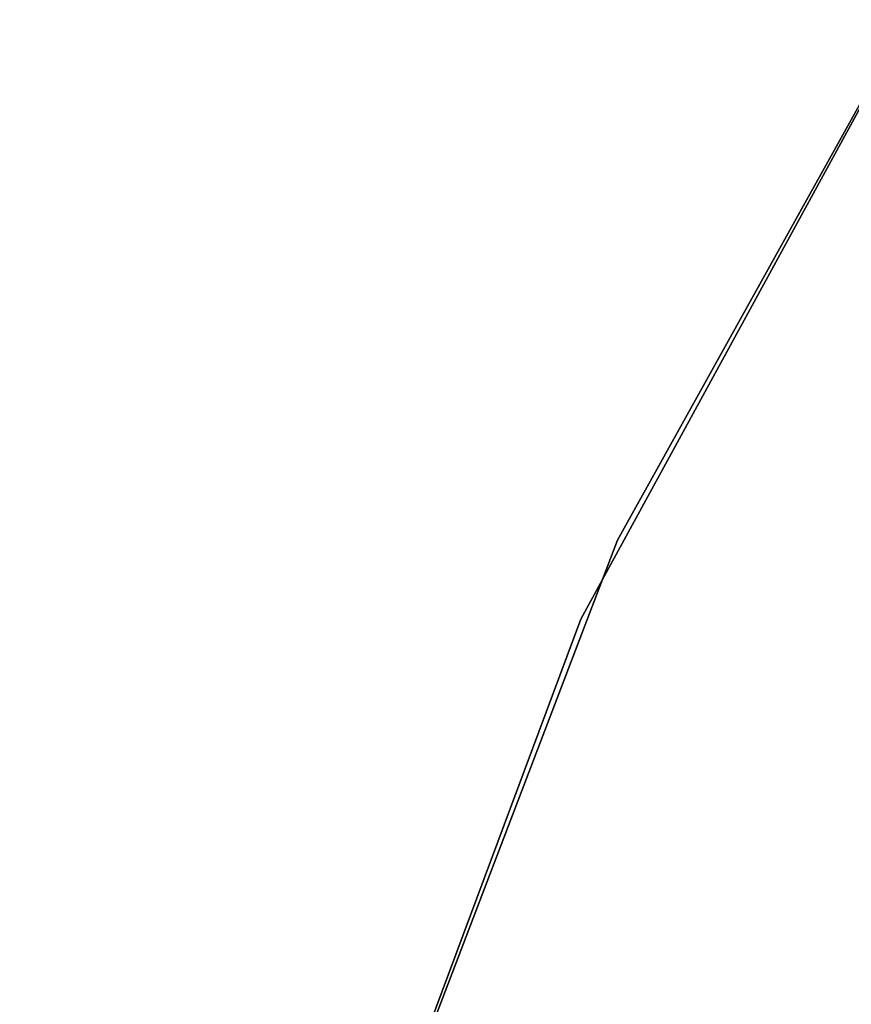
# Model space of a CAD drawing. Header units: millimetres. Extents: x 0.3 to 65.3, y -48.3 to 46.8.
# Tile 241 of 256: x 8.8 to 10.7, y -7.9 to -5.7. Entities that reach past the tile are written whole.
import ezdxf

# ---------------------------------------------------------------- set-up
doc = ezdxf.new("R2010")
doc.units = ezdxf.units.MM
doc.header["$LTSCALE"] = 25.4
doc.layers.get('0').update_dxf_attribs({"true_color": 0xff5454})

# ---------------------------------------------------------------- blocks, each defined once
blk = doc.blocks.new('NICO-9517.STL')
at = {"color": 7, "true_color": 0xffffff}
mesh = blk.add_polyface(dxfattribs=at)
corners = [(11.89865493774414, -3.758264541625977, 20.71141624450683), (10.16509628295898, -6.875630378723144, 18.01141929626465), (10.16509628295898, -6.875630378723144, 20.71141624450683), (11.89865493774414, -3.758264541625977, 18.01141929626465)]
mesh.append_faces([[corners[k] for k in face] for face in [(0, 1, 2), (1, 0, 3)]], dxfattribs={"vtx0": -1, "color": 7})
mesh = blk.add_polyface(dxfattribs=at)
corners = [(11.79377555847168, -3.920083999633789, 135.2114105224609), (10.08431434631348, -7.050728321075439, 132.5114135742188), (10.08431434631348, -7.050728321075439, 135.2114105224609), (11.79377555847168, -3.920083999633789, 132.5114135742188)]
mesh.append_faces([[corners[k] for k in face] for face in [(0, 1, 2), (1, 0, 3)]], dxfattribs={"vtx0": -1, "color": 7})
mesh = blk.add_polyface(dxfattribs=at)
corners = [(10.16509628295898, -6.875630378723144, 20.71141624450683), (8.892829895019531, -10.20797824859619, 18.01141929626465), (8.892829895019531, -10.20797824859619, 20.71141624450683), (10.16509628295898, -6.875630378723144, 18.01141929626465)]
mesh.append_faces([[corners[k] for k in face] for face in [(0, 1, 2), (1, 0, 3)]], dxfattribs={"vtx0": -1, "color": 7})
mesh = blk.add_polyface(dxfattribs=at)
corners = [(10.08431434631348, -7.050728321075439, 135.2114105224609), (8.837789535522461, -10.39278984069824, 132.5114135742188), (8.837789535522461, -10.39278984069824, 135.2114105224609), (10.08431434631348, -7.050728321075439, 132.5114135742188)]
mesh.append_faces([[corners[k] for k in face] for face in [(0, 1, 2), (1, 0, 3)]], dxfattribs={"vtx0": -1, "color": 7})

msp = doc.modelspace()

# ---------------------------------------------------------------- block references
at = {"color": 0}
msp.add_blockref('NICO-9517.STL', (0, 0), dxfattribs=at)

doc.saveas('drawing.dxf')
